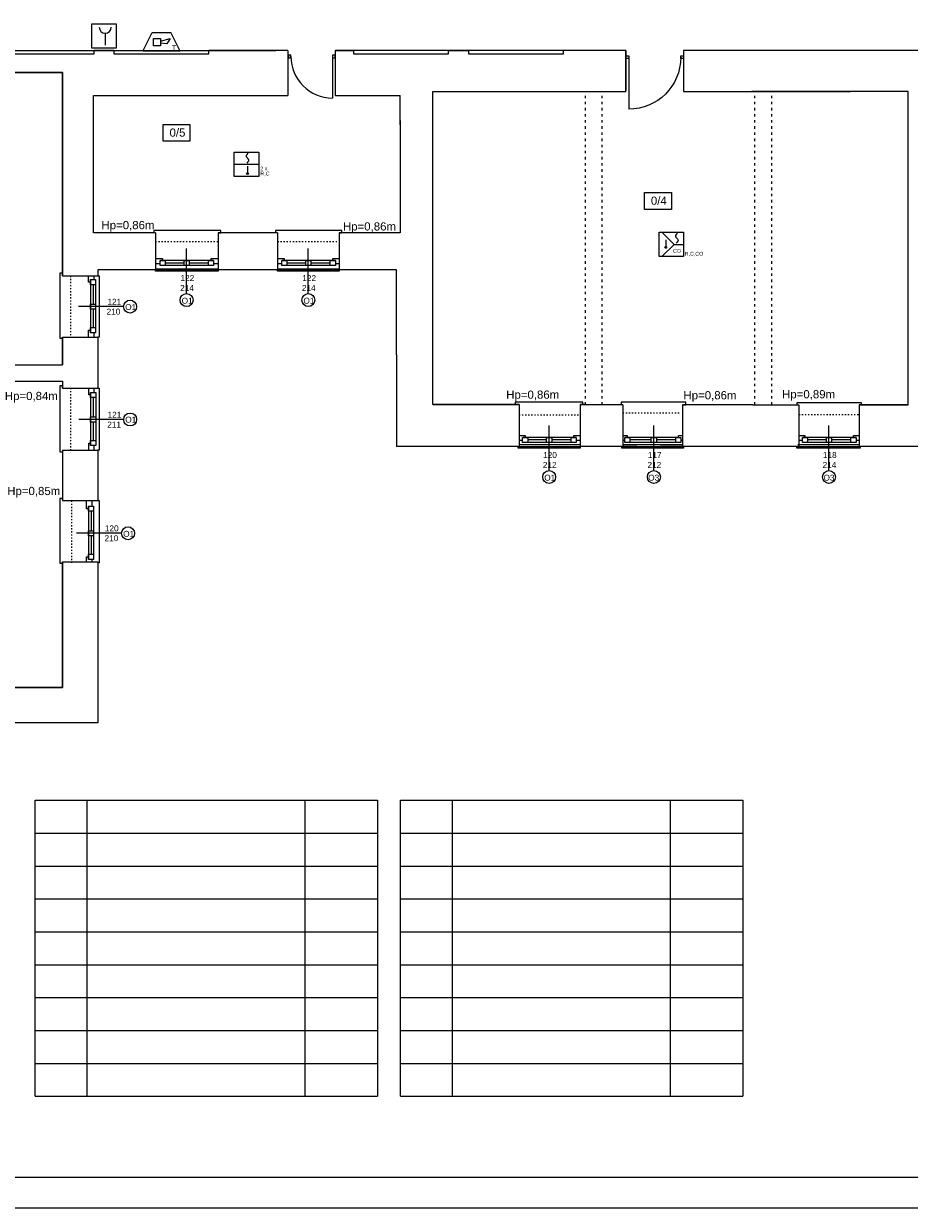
# Model space of a CAD drawing. Header units: centimetres. Extents: x 74437 to 92332, y -37016 to -3432.
# Tile 5 of 68: x 76262 to 77996, y -32452 to -30134. Entities that reach past the tile are written whole.
import ezdxf

# ---------------------------------------------------------------- set-up
doc = ezdxf.new("R2010")
doc.units = ezdxf.units.CM
doc.header["$LTSCALE"] = 0.02
doc.linetypes.add('ACAD_ISO03W100', pattern=[30, 12, -18])
doc.layers.get('0').update_dxf_attribs({"color": 8, "lineweight": 13})
for name, color, linetype, lineweight in [('02_rzuty_podstawowe linie', 8, 'Continuous', 13), ('_pk_tabelka', 7, 'Continuous', 15), ('Linia SSP', 7, 'Continuous', 35), ('LINIE PRZEKROJOWE', 8, 'Continuous', 13), ('OPISY', 8, 'Continuous', 13), ('stolarka', 8, 'Continuous', 13), ('WIDOK', 8, 'Continuous', 13)]:
    doc.layers.add(name, color=color, linetype=linetype, lineweight=lineweight)
doc.styles.get("Standard").update_dxf_attribs({"font": 'arial.ttf', "height": 12})

# ---------------------------------------------------------------- blocks, each defined once
blk = doc.blocks.new('*U7')
at = {"layer": 'stolarka', "transparency": 33554684}
blk.add_lwpolyline([(5, 0), (5, 80)], dxfattribs=at)
for points in [[(0, 2.5), (0, -2.5), (5, -2.5), (5, 2.5)], [(85, -2.5), (90, -2.5), (90, 2.5), (85, 2.5)]]:
    blk.add_lwpolyline(points, close=True, dxfattribs=at)
blk.add_arc((5, 0), 80, 0, 90, dxfattribs=at)
blk = doc.blocks.new('*U3')
at = {"layer": 'stolarka', "transparency": 33554684}
blk.add_lwpolyline([(5, 0), (5, 95)], dxfattribs=at)
for points in [[(0, 2.5), (0, -2.5), (5, -2.5), (5, 2.5)], [(100, -2.5), (105, -2.5), (105, 2.5), (100, 2.5)]]:
    blk.add_lwpolyline(points, close=True, dxfattribs=at)
blk.add_arc((5, 0), 95, 0, 90, dxfattribs=at)

msp = doc.modelspace()

# ---------------------------------------------------------------- hatches: boundary and pattern name
at = {"layer": 'Linia SSP', "lineweight": 5}
for points in [[(76702.1, -30427.1, 1), (76698.6, -30427.1, 1)], [(77521.1, -30571.5, 1), (77517.6, -30571.5, 1)]]:
    msp.add_hatch(color=256, dxfattribs=at).paths.add_polyline_path(points)

# ---------------------------------------------------------------- linework, layer by layer
for points in [[(76643, -30543.3), (76648, -30543.3), (76648, -30538.3), (76521.4, -30538.3), (76516.8, -30538.3), (76516.8, -30543.3)], [(76880, -30543.3), (76885, -30543.3), (76885, -30538.3), (76758.4, -30538.3), (76755.3, -30538.3), (76755.3, -30543.3)], [(76338, -30627.2), (76338, -30622.2), (76333, -30622.2), (76333, -30748.8), (76333, -30748.9), (76338, -30748.9)], [(76407, -30627.2), (76410, -30627.2), (76410, -30747.1), (76407, -30747.1)], [(76520, -30613.2), (76643, -30613.2)], [(76643, -30615.2), (76643, -30618.2), (76520, -30618.2), (76520, -30615.2)], [(76520, -30615.2), (76643, -30615.2)], [(76759, -30613.2), (76880, -30613.2)], [(76880, -30615.2), (76880, -30618.2), (76759, -30618.2), (76759, -30615.2)], [(76759, -30615.2), (76880, -30615.2)], [(76338, -30847.2), (76338, -30842.2), (76333, -30842.2), (76333, -30968.8), (76333, -30971.8), (76338, -30971.8)], [(76407, -30847.2), (76410, -30847.2), (76410, -30968.3), (76407, -30968.3)], [(77352, -30879.3), (77357, -30879.3), (77357, -30874.3), (77230.4, -30874.3), (77224.7, -30874.3), (77224.7, -30879.3)], [(77553.9, -30879.5), (77558.9, -30879.5), (77558.9, -30874.5), (77432.3, -30874.5), (77432.2, -30874.5), (77432.2, -30879.5)], [(77902.7, -30879.5), (77902.7, -30875.6), (77776.1, -30875.6), (77776, -30875.6), (77776, -30879.5)], [(77352, -30961.5), (77352, -30964.5), (77230, -30964.5), (77230, -30961.5)], [(77554, -30961.5), (77554, -30964.5), (77433, -30964.5), (77433, -30961.5)], [(77900, -30961.5), (77900, -30964.5), (77776, -30964.5), (77776, -30961.5)], [(76338, -31065.1), (76338, -31063.1), (76333, -31063.1), (76333, -31189.7), (76333, -31189.8), (76338, -31189.8)], [(76407, -31067.2), (76410, -31067.2), (76410, -31189.2), (76407, -31189.2)]]:
    msp.add_lwpolyline(points)
at = {"layer": '02_rzuty_podstawowe linie'}
for points in [[(76284.6, -31653.5), (76954.9, -31653.5)], [(76284.6, -31846.7), (76284.6, -31653.5)], [(76385.6, -31653.5), (76385.6, -31846.7)], [(76812.8, -31653.5), (76812.8, -31846.7)], [(76954.9, -31653.5), (76954.9, -31846.7)], [(76999.9, -32232.9), (76999.9, -31653.5)], [(76999.9, -31653.5), (77670.2, -31653.5)], [(77100.9, -31653.5), (77100.9, -32232.9)], [(77528.1, -31653.5), (77528.1, -32232.9)], [(77670.2, -31653.5), (77670.2, -32232.9)], [(76284.6, -31717.9), (76954.9, -31717.9)], [(76999.9, -31717.9), (77670.2, -31717.9)], [(76284.6, -31782.3), (76954.9, -31782.3)], [(76999.9, -31782.3), (77670.2, -31782.3)], [(76284.6, -31846.7), (76954.9, -31846.7)], [(76284.6, -32232.9), (76284.6, -31846.7)], [(76284.6, -31846.7), (76954.9, -31846.7)], [(76385.6, -31846.7), (76385.6, -32232.9)], [(76812.8, -31846.7), (76812.8, -32232.9)], [(76954.9, -31846.7), (76954.9, -32232.9)], [(76999.9, -31846.7), (77670.2, -31846.7)], [(76284.6, -31911), (76954.9, -31911)], [(76999.9, -31911), (77670.2, -31911)], [(76284.6, -31975.4), (76954.9, -31975.4)], [(76999.9, -31975.4), (77670.2, -31975.4)], [(76284.6, -32039.8), (76954.9, -32039.8)], [(76999.9, -32039.8), (77670.2, -32039.8)], [(76284.6, -32104.2), (76954.9, -32104.2)], [(76999.9, -32104.2), (77670.2, -32104.2)], [(76284.6, -32168.6), (76954.9, -32168.6)], [(76999.9, -32168.6), (77670.2, -32168.6)], [(76284.6, -32232.9), (76954.9, -32232.9)], [(76999.9, -32232.9), (77670.2, -32232.9)]]:
    msp.add_lwpolyline(points, dxfattribs=at)
at = {"layer": '_pk_tabelka', "color": 7, "ltscale": 3}
for p, q in [((82805.7, -32392.2), (74705.7, -32392.2)), ((82865.7, -32452.2), (74455.7, -32452.2))]:
    msp.add_line(p, q, dxfattribs=at)
at = {"layer": 'Linia SSP', "lineweight": 5}
for p, q in [((76421.7, -30152.2), (76421.7, -30175.6)), ((76495.2, -30187.5), (76513.6, -30150.8)), ((76513.6, -30150.8), (76550.3, -30150.8)), ((76516.2, -30163), (76530, -30163)), ((76516.2, -30176.8), (76516.2, -30163)), ((76530, -30168.2), (76548.8, -30163)), ((76530, -30163), (76530, -30176.8)), ((76548.8, -30163), (76542.4, -30172.9)), ((76568.6, -30187.5), (76550.3, -30150.8)), ((76530, -30176.8), (76516.2, -30176.8)), ((76542.4, -30172.9), (76530, -30171.6)), ((76568.6, -30187.5), (76495.2, -30187.5)), ((76674.4, -30408.8), (76722.2, -30408.8)), ((76700.3, -30412.6), (76700.3, -30427.1)), ((77535.7, -30565.7), (77511.8, -30541.9)), ((77519.3, -30557), (77519.3, -30571.5)), ((77535.7, -30565.7), (77511.8, -30589.6)), ((77535.7, -30565.7), (77554, -30565.7))]:
    msp.add_line(p, q, dxfattribs=at)
at = {"layer": 'Linia SSP', "linetype": 'Continuous', "lineweight": 5}
for p, q in [((76698.1, -30392.9), (76698.5, -30391.3)), ((76698.5, -30394.5), (76698.1, -30392.9)), ((76698.5, -30391.3), (76699.7, -30389.5)), ((76699.4, -30395.8), (76698.5, -30394.5)), ((76699.7, -30389.5), (76701.6, -30387.3)), ((76700.9, -30404.4), (76699, -30406.6)), ((76699.7, -30396.3), (76699.4, -30395.8)), ((76700.3, -30396.9), (76699.7, -30396.3)), ((76700.3, -30396.9), (76700.9, -30397.6)), ((76700.9, -30397.6), (76701.2, -30398.1)), ((76702.1, -30402.6), (76700.9, -30404.4)), ((76701.2, -30398.1), (76702.1, -30399.4)), ((76702.1, -30399.4), (76702.5, -30401)), ((76702.5, -30401), (76702.1, -30402.6)), ((77538.9, -30549.6), (77539.3, -30548)), ((77539.3, -30551.2), (77538.9, -30549.6)), ((77539.3, -30548), (77540.5, -30546.2)), ((77540.2, -30552.5), (77539.3, -30551.2)), ((77540.5, -30552.9), (77540.2, -30552.5)), ((77540.5, -30546.2), (77542.4, -30544)), ((77541.1, -30553.6), (77540.5, -30552.9)), ((77541.1, -30553.6), (77541.7, -30554.3)), ((77541.7, -30554.3), (77542, -30554.8)), ((77542, -30554.8), (77542.9, -30556.1)), ((77542.9, -30556.1), (77543.3, -30557.7)), ((77543.3, -30557.7), (77542.9, -30559.3)), ((77541.7, -30561.1), (77539.7, -30563.3)), ((77542.9, -30559.3), (77541.7, -30561.1))]:
    msp.add_line(p, q, dxfattribs=at)
at = {"layer": 'Linia SSP', "lineweight": 5}
for points in [[(76395.5, -30133.7), (76443.3, -30133.7), (76443.3, -30181.5), (76395.5, -30181.5)], [(76674.4, -30384.9), (76722.2, -30384.9), (76722.2, -30432.7), (76674.4, -30432.7)], [(77506.3, -30541.9), (77554, -30541.9), (77554, -30589.6), (77506.3, -30589.6)]]:
    msp.add_lwpolyline(points, close=True, dxfattribs=at)
for centre in [(76700.3, -30427.1), (77519.3, -30571.5)]:
    msp.add_circle(centre, 1.75, dxfattribs=at)
msp.add_arc((76421.7, -30140.5), 11.7, 180, 0, dxfattribs=at)
at = {"layer": 'LINIE PRZEKROJOWE'}
for points in [[(76176.9, -30186.5), (76214.9, -30186.5), (76214.9, -30192.5), (76399.9, -30192.5), (76399.9, -30186.5), (76438.9, -30186.5), (76438.9, -30192.5), (76624.9, -30192.5), (76624.9, -30186.5)], [(76438.9, -30186.5), (76399.9, -30186.5)], [(76779, -30186.5), (76624.9, -30186.5)], [(76624.9, -30186.5), (76755.9, -30186.5)], [(76779, -30186.5), (76779, -30274.3)], [(76908, -30186.5), (76872, -30186.5), (76872, -30274.3)], [(76872, -30186.5), (76908, -30186.5), (76908, -30192.5), (77094, -30192.5), (77094, -30186.5), (77133, -30186.5), (77133, -30192.5), (77319, -30192.5), (77319, -30186.5)], [(77133, -30186.5), (77094, -30186.5)], [(77441, -30186.5), (77319, -30186.5)], [(77319, -30192.5), (77319, -30186.5)], [(77441, -30186.5), (77441, -30264.3)], [(77441, -30266.5), (77441, -30186.5)], [(78091.7, -30186.5), (77554, -30186.5), (77554, -30266.5)], [(76176.9, -30229.2), (76338, -30229.2), (76338, -30627.2)], [(76338, -30627.2), (76338, -30229.2), (76176.9, -30229.2)], [(76338, -30229.2), (76338, -30627.2), (76407, -30627.2)], [(76520, -30543.3), (76399, -30543.3), (76399, -30274.3)], [(76399, -30274.3), (76779, -30274.3)], [(76872, -30274.3), (76999, -30274.3), (76999, -30274.3)], [(76999, -30331.5), (76999, -30323.3), (76999, -30274.3)], [(77063, -30266.5), (77318, -30266.5)], [(77232, -30879.3), (77063, -30879.3), (77063, -30266.5)], [(77318, -30266.5), (77366, -30266.5)], [(77366, -30266.5), (77441, -30266.5)], [(77554, -30266.5), (77688, -30266.5)], [(77688, -30266.5), (77880.5, -30266.5)], [(77880.5, -30266.5), (77688, -30266.5)], [(77994, -30266.5), (77874, -30266.5)], [(77994, -30879.5), (77994, -30266.5)], [(76999, -30323.3), (76999, -30543.3), (76880, -30543.3)], [(76520, -30543.3), (76520, -30615.2)], [(76742, -30543.3), (76643, -30543.3)], [(76759, -30543.3), (76643, -30543.3), (76643, -30615.2)], [(76759, -30543.3), (76759, -30615.2)], [(76999, -30543.3), (76880, -30543.3), (76880, -30615.2)], [(76520, -30615.2), (76407, -30615.2)], [(76407, -30615.2), (76407, -30627.2)], [(76759, -30615.2), (76643, -30615.2)], [(76992, -30615.2), (76880, -30615.2)], [(76992, -30781.9), (76992, -30615.2)], [(75949, -30801.2), (76338, -30801.2), (76338, -30747.2)], [(76338, -30747.2), (76338, -30801.2)], [(76338, -30747.2), (76338, -30801.2)], [(76338, -30747.2), (76407, -30747.2)], [(76338, -30747.2), (76338, -30801.2)], [(76407, -30747.2), (76407, -30847.2)], [(76992, -30781.9), (76992, -30961.5)], [(75948, -31042.2), (75948, -30833.2), (76338, -30833.2)], [(76338, -30833.2), (76338, -30847.2)], [(76338, -30833.2), (76338, -30847.2)], [(76338, -30833.2), (76338, -30847.2), (76407, -30847.2)], [(76338, -30833.2), (76338, -30847.2)], [(77063, -30879.3), (77230, -30879.3)], [(77232, -30879.3), (77232, -30961.5)], [(77362, -30879.3), (77352, -30879.3), (77352, -30961.5)], [(77352, -30879.3), (77362, -30879.3)], [(77435, -30879.4), (77362, -30879.4)], [(77435, -30879.5), (77435, -30961.5)], [(77690, -30879.5), (77552, -30879.5), (77552, -30961.5)], [(77690, -30879.5), (77694, -30879.5)], [(77694, -30879.5), (77780, -30879.5), (77780, -30961.5)], [(77994, -30879.5), (77898, -30879.5), (77898, -30961.5)], [(77900, -30879.5), (77994, -30879.5)], [(76338, -30968.2), (76338, -31026.2)], [(76338, -30968.2), (76407, -30968.2)], [(76338, -30968.2), (76338, -31067.2)], [(76407, -30968.2), (76407, -31067.2)], [(77230, -30961.5), (76992, -30961.5)], [(77230, -30961.5), (77352, -30961.5)], [(77232, -30957.5), (77352, -30957.5)], [(77462.9, -30961.5), (77352, -30961.5)], [(77433, -30961.5), (77554, -30961.5)], [(77435, -30957.5), (77552, -30957.5)], [(77780, -30961.5), (77509, -30961.5)], [(77776, -30961.5), (77898, -30961.5)], [(77778, -30957.5), (77898, -30957.5)], [(78119, -30961.5), (77898, -30961.5)], [(76338, -31026.2), (76338, -31067.2), (76407, -31067.2)], [(76338, -31062.5), (76338, -31067.2)], [(76407, -31187.2), (76407, -31502.2), (76104.9, -31502.2)], [(76111.9, -31433.2), (76338, -31433.2), (76338, -31187.2)], [(76338, -31187.2), (76338, -31433.2), (76111.9, -31433.2)], [(76338, -31187.2), (76338, -31433.2), (76114.4, -31433.2)], [(76338, -31187.2), (76407, -31187.2)], [(76338, -31225.5), (76338, -31258.5)], [(76407, -31225.5), (76407, -31343.6)], [(76331, -31433.2), (76104.9, -31433.2), (76104.9, -31502.2)], [(76338, -31433.2), (76111.9, -31433.2)]]:
    msp.add_lwpolyline(points, dxfattribs=at)
at = {"layer": 'OPISY'}
for points in [[(76535, -30330.9), (76587.7, -30330.9), (76587.7, -30363.9), (76535, -30363.9)], [(77477.5, -30464.2), (77530.3, -30464.2), (77530.3, -30497.2), (77477.5, -30497.2)]]:
    msp.add_lwpolyline(points, close=True, dxfattribs=at)
for points in [[(76581, -30661.9), (76581, -30573.8)], [(76819.4, -30661.9), (76819.4, -30573.8)], [(76457.7, -30687.5), (76369.6, -30687.5)], [(76457.9, -30908.4), (76369.8, -30908.4)], [(77291, -31008.2), (77291, -30920.1)], [(77496, -31008.2), (77496, -30920.1)], [(77838.9, -31008.2), (77838.9, -30920.1)], [(76453.7, -31131.1), (76365.6, -31131.1)]]:
    msp.add_lwpolyline(points, dxfattribs=at)
for centre in [(76581, -30674.6), (76819.4, -30674.6), (76470.4, -30687.5), (76470.6, -30908.4), (77291, -31020.9), (77496, -31020.9), (77838.9, -31020.9), (76466.4, -31131.1)]:
    msp.add_circle(centre, 12.7, dxfattribs=at)
at = {"layer": 'stolarka'}
for points in [[(76520, -30593.5), (76534, -30593.5), (76534, -30597.2)], [(76529, -30603.5), (76520, -30603.5)], [(76634, -30597.2), (76530, -30597.2)], [(76576, -30602.2), (76539, -30602.2)], [(76624, -30602.2), (76586, -30602.2)], [(76629, -30597.2), (76629, -30593.5), (76643, -30593.5), (76643, -30603.5), (76634, -30603.5)], [(76759, -30593.5), (76772.4, -30593.5), (76772.4, -30597.2)], [(76767.4, -30603.5), (76759, -30603.5)], [(76872.4, -30597.2), (76768.4, -30597.2)], [(76814.4, -30602.2), (76777.4, -30602.2)], [(76862.4, -30602.2), (76824.4, -30602.2)], [(76867.4, -30597.2), (76867.4, -30593.5), (76880, -30593.5), (76880, -30603.5), (76872.4, -30603.5)], [(76393, -30639.5), (76389.3, -30639.5), (76389.3, -30627.2), (76399.3, -30627.2), (76399.3, -30634.5)], [(76634, -30607.2), (76530, -30607.2)], [(76872.4, -30607.2), (76768.4, -30607.2)], [(76393, -30634.5), (76393, -30738.5)], [(76398, -30644.5), (76398, -30682.5)], [(76403, -30634.5), (76403, -30738.5)], [(76398, -30692.5), (76398, -30728.5)], [(76389.3, -30747.2), (76389.3, -30733.5), (76393, -30733.5)], [(76399.3, -30738.5), (76399.3, -30747.2)], [(76393.2, -30860.4), (76389.5, -30860.4), (76389.5, -30847.2), (76399.5, -30847.2), (76399.5, -30855.4)], [(76393.2, -30855.4), (76393.2, -30959.4)], [(76403.2, -30855.4), (76403.2, -30959.4)], [(76398.2, -30865.4), (76398.2, -30903.4)], [(76398.2, -30913.4), (76398.2, -30949.4)], [(77232, -30939.8), (77244, -30939.8), (77244, -30943.5)], [(77239, -30949.8), (77232, -30949.8)], [(77344, -30943.5), (77240, -30943.5)], [(77286, -30948.5), (77249, -30948.5)], [(77334, -30948.5), (77296, -30948.5)], [(77339, -30943.5), (77339, -30939.8), (77352, -30939.8), (77352, -30949.8), (77344, -30949.8)], [(77435, -30939.8), (77444, -30939.8), (77444, -30943.5)], [(77439, -30949.8), (77435, -30949.8)], [(77544, -30943.5), (77440, -30943.5)], [(77491, -30948.5), (77449, -30948.5)], [(77539, -30948.5), (77501, -30948.5)], [(77544, -30943.5), (77544, -30939.8), (77552, -30939.8)], [(77552, -30949.8), (77549, -30949.8)], [(77780, -30939.8), (77791.9, -30939.8), (77791.9, -30943.5)], [(77786.9, -30949.8), (77780, -30949.8)], [(77891.9, -30943.5), (77787.9, -30943.5)], [(77833.9, -30948.5), (77796.9, -30948.5)], [(77881.9, -30948.5), (77843.9, -30948.5)], [(77886.9, -30943.5), (77886.9, -30939.8), (77898, -30939.8)], [(77898, -30949.8), (77891.9, -30949.8)], [(76389.5, -30968.2), (76389.5, -30954.4), (76393.2, -30954.4)], [(76399.5, -30959.4), (76399.5, -30968.2)], [(77344, -30953.5), (77240, -30953.5)], [(77544, -30953.5), (77440, -30953.5)], [(77891.9, -30953.5), (77787.9, -30953.5)], [(76389, -31083.1), (76385.3, -31083.1), (76385.3, -31067.2), (76395.3, -31067.2), (76395.3, -31078.1)], [(76389, -31078.1), (76389, -31182.1)], [(76394, -31088.1), (76394, -31126.1)], [(76399, -31088.1), (76399, -31182.1)], [(76394, -31136.1), (76394, -31172.1)], [(76385.3, -31187.2), (76385.3, -31177.1), (76389, -31177.1)], [(76395.3, -31182.1), (76395.3, -31187.2)]]:
    msp.add_lwpolyline(points, dxfattribs=at)
for points in [[(76539, -30607.2), (76529, -30607.2), (76529, -30597.2), (76539, -30597.2)], [(76586, -30607.2), (76576, -30607.2), (76576, -30597.2), (76586, -30597.2)], [(76634, -30607.2), (76624, -30607.2), (76624, -30597.2), (76634, -30597.2)], [(76777.4, -30607.2), (76767.4, -30607.2), (76767.4, -30597.2), (76777.4, -30597.2)], [(76824.4, -30607.2), (76814.4, -30607.2), (76814.4, -30597.2), (76824.4, -30597.2)], [(76872.4, -30607.2), (76862.4, -30607.2), (76862.4, -30597.2), (76872.4, -30597.2)], [(76403, -30634.5), (76403, -30644.5), (76393, -30644.5), (76393, -30634.5)], [(76403, -30682.5), (76403, -30692.5), (76393, -30692.5), (76393, -30682.5)], [(76403, -30728.5), (76403, -30738.5), (76393, -30738.5), (76393, -30728.5)], [(76403.2, -30855.4), (76403.2, -30865.4), (76393.2, -30865.4), (76393.2, -30855.4)], [(76403.2, -30903.4), (76403.2, -30913.4), (76393.2, -30913.4), (76393.2, -30903.4)], [(76403.2, -30949.4), (76403.2, -30959.4), (76393.2, -30959.4), (76393.2, -30949.4)], [(77249, -30953.5), (77239, -30953.5), (77239, -30943.5), (77249, -30943.5)], [(77296, -30953.5), (77286, -30953.5), (77286, -30943.5), (77296, -30943.5)], [(77344, -30953.5), (77334, -30953.5), (77334, -30943.5), (77344, -30943.5)], [(77449, -30953.5), (77439, -30953.5), (77439, -30943.5), (77449, -30943.5)], [(77501, -30953.5), (77491, -30953.5), (77491, -30943.5), (77501, -30943.5)], [(77549, -30953.5), (77539, -30953.5), (77539, -30943.5), (77549, -30943.5)], [(77796.9, -30953.5), (77786.9, -30953.5), (77786.9, -30943.5), (77796.9, -30943.5)], [(77843.9, -30953.5), (77833.9, -30953.5), (77833.9, -30943.5), (77843.9, -30943.5)], [(77891.9, -30953.5), (77881.9, -30953.5), (77881.9, -30943.5), (77891.9, -30943.5)], [(76399, -31078.1), (76399, -31088.1), (76389, -31088.1), (76389, -31078.1)], [(76399, -31126.1), (76399, -31136.1), (76389, -31136.1), (76389, -31126.1)], [(76399, -31172.1), (76399, -31182.1), (76389, -31182.1), (76389, -31172.1)]]:
    msp.add_lwpolyline(points, close=True, dxfattribs=at)
at = {"layer": 'WIDOK'}
for points in [[(76214.9, -30186.5), (76399.9, -30186.5)], [(76438.9, -30186.5), (76624.9, -30186.5)], [(77094, -30186.5), (76908, -30186.5)], [(77319, -30186.5), (77133, -30186.5)]]:
    msp.add_lwpolyline(points, dxfattribs=at)
at = {"layer": 'WIDOK', "linetype": 'ACAD_ISO03W100', "ltscale": 20}
for points in [[(77362, -30879.4), (77362, -30266.5)], [(77395, -30879.4), (77395, -30266.5)], [(77694, -30879.4), (77694, -30266.5)], [(77727, -30879.4), (77727, -30266.5)]]:
    msp.add_lwpolyline(points, dxfattribs=at)
at = {"layer": 'WIDOK', "linetype": 'ACAD_ISO03W100', "ltscale": 10}
for points in [[(76520, -30560.3), (76643, -30560.3)], [(76759, -30560.3), (76880, -30560.3)], [(76353.9, -30627.2), (76353.9, -30748.2)], [(76353.8, -30846.7), (76353.8, -30967.7)], [(77232, -30899.3), (77352, -30899.3)], [(77435, -30895.5), (77549, -30895.5)], [(77780, -30898.5), (77897, -30898.5)], [(76356, -31067.2), (76356, -31189.2)]]:
    msp.add_lwpolyline(points, dxfattribs=at)

# ---------------------------------------------------------------- block references
at = {"layer": 'stolarka', "transparency": 33554684, "rotation": 180}
for name, p, xscale, yscale, zscale in [('*U7', (76872, -30197.8), 1.019047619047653, 1.019047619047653, 1.019047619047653), ('*U3', (77441.3, -30199.3), -1.072653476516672, 1.072653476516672, 1.072653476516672)]:
    msp.add_blockref(name, p, dxfattribs=dict(at, xscale=xscale, yscale=yscale, zscale=zscale))

# ---------------------------------------------------------------- texts
at = {"layer": 'Linia SSP', "lineweight": 5}
msp.add_text('T', height=10, rotation=360, dxfattribs=at).set_placement((76552.4, -30186))
for s, p in [('2 x', (76725.5, -30420.8)), ('R,C', (76725.5, -30430.8)), ('CO', (77533.6, -30581.9)), ('R,C,CO', (77556.3, -30587.7))]:
    msp.add_text(s, height=7.46, dxfattribs=at).set_placement(p)
at = {"layer": 'OPISY', "ltscale": 0.15}
for s, p in [('Hp=0,86m', (76414.4, -30535.9)), ('Hp=0,86m', (76887.3, -30538.5)), ('Hp=0,84m', (76225.2, -30870.3)), ('Hp=0,86m', (77206.9, -30867.7)), ('Hp=0,86m', (77554, -30868.9)), ('Hp=0,89m', (77747.1, -30866.9)), ('Hp=0,85m', (76229.9, -31056.3))]:
    msp.add_text(s, height=16, dxfattribs=at).set_placement(p)
at = {"layer": 'OPISY'}
for s, insert, char_height, width, attachment_point in [('{\\fArial|b0|i0|c238|p34;0/5}', (76547.7, -30338.8), 16, 260.963, 1), ('{\\fArial|b0|i0|c238|p34;0/4}', (77490.2, -30472.1), 16, 260.963, 1), ('\\pi-2.4943;O1', (76573.9, -30681.9), 11.574, 12.831, 7), ('\\pi-2.4943;O1', (76812.3, -30681.9), 11.574, 12.831, 7), ('\\pi-2.4943;O1', (76463.4, -30694.3), 11.574, 12.831, 7), ('\\pi-2.4943;O1', (76463.5, -30914.6), 11.574, 12.831, 7), ('\\pi-2.4943;O1', (77283.9, -31028.2), 11.574, 12.831, 7), ('\\pi-3.6114;O3', (77488.5, -31028.2), 11.574, 12.831, 7), ('\\pi-3.6114;O3', (77831.8, -31028.2), 11.574, 12.831, 7), ('\\pi-2.4943;O1', (76459.4, -31138.1), 11.574, 12.831, 7)]:
    msp.add_mtext(s, dxfattribs=dict(at, insert=insert, char_height=char_height, width=width, attachment_point=attachment_point))
at = {"layer": 'stolarka', "char_height": 11.574, "width": 12.831, "attachment_point": 7}
for s, insert in [('\\pi-5.7667;122\\P\\pi-6.4457;214', (76574.9, -30656.7)), ('\\pi-5.7667;122\\P\\pi-6.4457;214', (76813.3, -30656.7)), ('\\pi-4.7088;121\\P\\pi-6.4496;210', (76430.8, -30703.2)), ('\\pi-4.7088;121\\P\\pi-5.3522;211', (76431, -30924.1)), ('\\pi-5.8062;120\\P\\pi-6.4102;212', (77285, -31003)), ('\\pi-5.8259;117\\P\\pi-6.4102;212', (77489.9, -31003)), ('\\pi-5.8378;118\\P\\pi-6.4457;214', (77832.8, -31003)), ('\\pi-5.8062;120\\P\\pi-6.4496;210', (76426.8, -31146.7))]:
    msp.add_mtext(s, dxfattribs=dict(at, insert=insert))

doc.saveas('drawing.dxf')
